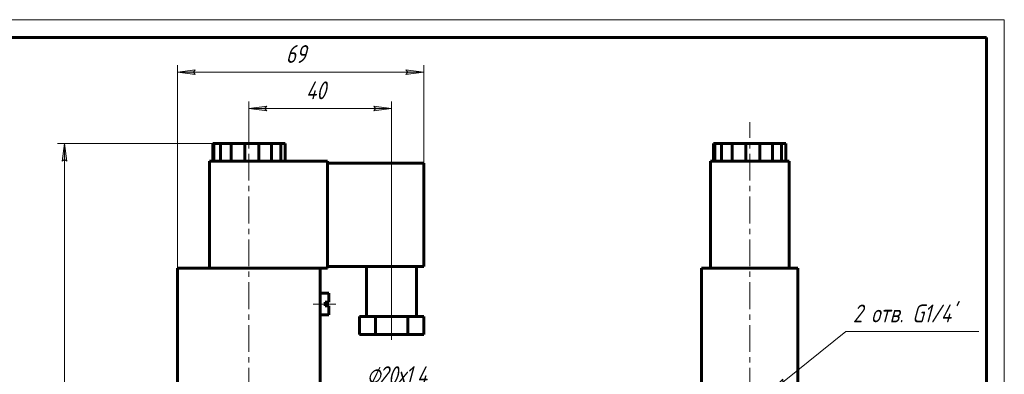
# Model space of a CAD drawing. Header units: millimetres. Extents: x 0 to 420, y 0 to 297.
# Tile 3 of 3: x 144 to 420, y 198 to 297. Entities that reach past the tile are written whole.
import ezdxf

# ---------------------------------------------------------------- set-up
doc = ezdxf.new("R2010")
doc.units = ezdxf.units.MM
for name, pattern in [('K5LT_AXLED', [12, 7.5, -1.5, 1.5, -1.5]), ('K5LT_BASIC', [0]), ('K5LT_THIN', [0])]:
    doc.linetypes.add(name, pattern=pattern)
doc.layers.add('Системный слой', color=7, linetype='Continuous')
doc.layers.add('Системный слой (1)', color=251, linetype='Continuous', true_color=0x6c6c6c)
doc.styles.add('KDIMTEXTSTYLE', font='txt', dxfattribs={"width": 0.96, "oblique": 15, "height": 5})
doc.styles.add('KTEXTSTYLE', font='txt', dxfattribs={"width": 0.96, "height": 5})
doc.dimstyles.new('KDIMSTYLE (1.00)', dxfattribs={"dimtxt": 5, "dimasz": 1, "dimexe": 2, "dimexo": 0, "dimgap": 1, "dimtad": 1, "dimtxsty": 'KDIMTEXTSTYLE', "dimsah": 1, "dimcen": 0, "dimdle": 1, "dimadec": 0, "dimazin": 0, "dimtfac": 0.667, "dimtmove": 0, "dimatfit": 3, "dimfxl": 1, "dimtvp": 1, "dimtolj": 1, "dimtzin": 0, "dimarcsym": 0})

# ---------------------------------------------------------------- blocks, each defined once
blk = doc.blocks.new('U1')
at = {"layer": 'Системный слой (1)', "color": 30, "linetype": 'K5LT_AXLED', "lineweight": 18, "true_color": 0xff8000}
for q in [(348.7, 268.26), (338.8, 167.93), (358.6, 167.93), (348.7, 67.63)]:
    blk.add_line((348.7, 167.93), q, dxfattribs=at)
blk = doc.blocks.new('U2')
at = {"layer": 'Системный слой (1)', "color": 30, "linetype": 'K5LT_AXLED', "lineweight": 18, "true_color": 0xff8000}
for q in [(348.7, 198.58), (340.55, 190.43), (356.85, 190.43), (348.7, 182.28)]:
    blk.add_line((348.7, 190.43), q, dxfattribs=at)
blk = doc.blocks.new('U3')
at = {"layer": 'Системный слой (1)'}
blk.add_hatch(color=7, dxfattribs=at).paths.add_polyline_path([(354.46, 192.59), (358.77, 195.21), (357.97, 195.41), (357.94, 196.23)])
at = {"layer": 'Системный слой (1)', "color": 7, "linetype": 'K5LT_THIN', "lineweight": 18, "true_color": 0xffffff}
for p, q in [((375.59, 209.6), (354.46, 192.59)), ((375.59, 209.6), (412.89, 209.6)), ((354.46, 192.59), (357.94, 196.23)), ((357.94, 196.23), (357.97, 195.41)), ((358.77, 195.21), (354.46, 192.59)), ((357.97, 195.41), (358.77, 195.21))]:
    blk.add_line(p, q, dxfattribs=at)
at = {"layer": 'Системный слой (1)', "color": 7, "insert": (377.59, 217.19), "char_height": 5, "attachment_point": 1, "style": 'KTEXTSTYLE'}
blk.add_mtext("\\fArial|b0|c204|p34;\\H5.0;\\W1.000;\\Q15;\\fGOST Type AU|b0|i0|c204|p34;\\Q15;\\W0.960;2 отв. G1/4'", dxfattribs=at)
blk = doc.blocks.new('U7')
at = {"layer": 'Системный слой (1)', "color": 30, "linetype": 'K5LT_AXLED', "lineweight": 18, "true_color": 0xff8000}
for q in [(208.37, 268.26), (196.37, 179.93), (220.37, 179.93), (208.37, 67.63)]:
    blk.add_line((208.37, 179.93), q, dxfattribs=at)
blk = doc.blocks.new('D3')
at = {"layer": 'Системный слой (1)'}
for points in [[(192.87, 282.3), (193.37, 282.96), (188.37, 282.3), (193.37, 281.64)], [(252.37, 281.64), (257.37, 282.3), (252.37, 282.96), (252.87, 282.3)]]:
    blk.add_hatch(color=7, dxfattribs=at).paths.add_polyline_path(points)
at = {"layer": 'Системный слой (1)', "color": 7, "linetype": 'K5LT_THIN', "lineweight": 18, "true_color": 0xffffff}
for p, q in [((188.37, 227.33), (188.37, 284.3)), ((257.37, 242.33), (257.37, 284.3)), ((188.37, 282.3), (193.37, 282.96)), ((193.37, 281.64), (188.37, 282.3)), ((193.37, 282.96), (192.87, 282.3)), ((192.87, 282.3), (193.37, 281.64)), ((252.87, 282.3), (252.37, 282.96)), ((252.37, 282.96), (257.37, 282.3)), ((257.37, 282.3), (252.37, 281.64)), ((252.37, 281.64), (252.87, 282.3))]:
    blk.add_line(p, q, dxfattribs=at)
blk.add_wipeout([(218.72, 283.3), (218.72, 290.68), (226.69, 290.68), (226.69, 283.3)]).dxf.layer = 'Системный слой (1)'
blk.add_line((188.37, 282.3), (257.37, 282.3), dxfattribs=at)
at = {"layer": 'Системный слой (1)', "color": 7, "insert": (218.72, 289.89), "char_height": 5, "attachment_point": 1, "style": 'KTEXTSTYLE'}
blk.add_mtext('\\fArial|b0|c204|p34;\\H5.0;\\W1.000;\\Q15;\\fGOST Type AU|b0|i0|c204|p34;\\Q15;\\W0.960;69', dxfattribs=at)
blk = doc.blocks.new('KDIMARROW_01')
at = {"layer": 'Системный слой'}
blk.add_hatch(color=0, dxfattribs=at).paths.add_polyline_path([(-5, -0.66), (0, 0), (-5, 0.66), (-4.5, 0)])
at = {"layer": 'Системный слой', "color": 0, "linetype": 'K5LT_THIN', "lineweight": 18}
for p, q in [((-4.5, 0), (-5, 0.66)), ((-5, 0.66), (0, 0)), ((0, 0), (-5, -0.66)), ((-5, -0.66), (-4.5, 0))]:
    blk.add_line(p, q, dxfattribs=at)
at = {"layer": 'Системный слой (1)', "color": 0, "linetype": 'K5LT_THIN', "lineweight": 18}
blk.add_line((348.7, 167.93), (347.7, 167.93), dxfattribs=at)
blk = doc.blocks.new('D4')
at = {"layer": 'Системный слой (1)'}
for points in [[(208.37, 272.11), (213.37, 272.77), (212.87, 272.11), (213.37, 271.45)], [(243.37, 271.45), (248.37, 272.11), (243.37, 272.77), (243.87, 272.11)]]:
    blk.add_hatch(color=7, dxfattribs=at).paths.add_polyline_path(points)
at = {"layer": 'Системный слой (1)', "color": 7, "linetype": 'K5LT_THIN', "lineweight": 18, "true_color": 0xffffff}
for p, q in [((208.37, 262.33), (208.37, 274.11)), ((248.37, 208.83), (248.37, 274.11)), ((208.37, 272.11), (213.37, 272.77)), ((213.37, 271.45), (208.37, 272.11)), ((213.37, 272.77), (212.87, 272.11)), ((212.87, 272.11), (213.37, 271.45)), ((243.87, 272.11), (243.37, 272.77)), ((243.37, 272.77), (248.37, 272.11)), ((248.37, 272.11), (243.37, 271.45)), ((243.37, 271.45), (243.87, 272.11))]:
    blk.add_line(p, q, dxfattribs=at)
blk.add_wipeout([(224.35, 273.11), (224.35, 280.49), (232.07, 280.49), (232.07, 273.11)]).dxf.layer = 'Системный слой (1)'
blk.add_line((208.37, 272.11), (248.37, 272.11), dxfattribs=at)
at = {"layer": 'Системный слой (1)', "color": 7, "insert": (224.35, 279.7), "char_height": 5, "attachment_point": 1, "style": 'KTEXTSTYLE'}
blk.add_mtext('\\fArial|b0|c204|p34;\\H5.0;\\W1.000;\\Q15;\\fGOST Type AU|b0|i0|c204|p34;\\Q15;\\W0.960;40', dxfattribs=at)
blk = doc.blocks.new('D8')
at = {"layer": 'Системный слой (1)'}
for points in [[(157.39, 257.33), (156.73, 262.33), (156.07, 257.33), (156.73, 257.83)], [(156.73, 73.53), (157.39, 78.53), (156.73, 78.03), (156.07, 78.53)]]:
    blk.add_hatch(color=7, dxfattribs=at).paths.add_polyline_path(points)
at = {"layer": 'Системный слой (1)', "color": 7, "linetype": 'K5LT_THIN', "lineweight": 18, "true_color": 0xffffff}
for p, q in [((207.23, 262.33), (154.73, 262.33)), ((156.07, 257.33), (156.73, 262.33)), ((156.73, 262.33), (157.39, 257.33)), ((156.73, 257.83), (156.07, 257.33)), ((157.39, 257.33), (156.73, 257.83)), ((156.73, 73.53), (156.07, 78.53)), ((156.07, 78.53), (156.73, 78.03)), ((156.73, 78.03), (157.39, 78.53)), ((157.39, 78.53), (156.73, 73.53)), ((209.21, 73.53), (154.73, 73.53))]:
    blk.add_line(p, q, dxfattribs=at)
blk.add_wipeout([(155.73, 160.67), (148.35, 160.67), (148.35, 174.61), (155.73, 174.61)]).dxf.layer = 'Системный слой (1)'
blk.add_line((156.73, 262.33), (156.73, 73.53), dxfattribs=at)
at = {"layer": 'Системный слой (1)', "color": 7, "insert": (149.14, 160.67), "char_height": 5, "attachment_point": 1, "rotation": 90, "style": 'KTEXTSTYLE'}
blk.add_mtext('\\fArial|b0|c204|p34;\\H5.0;\\W1.000;\\Q15;\\fGOST Type AU|b0|i0|c204|p34;\\Q15;\\W0.960;188,8', dxfattribs=at)
blk = doc.blocks.new('D11')
at = {"layer": 'Системный слой (1)'}
for points in [[(213.26, 181.17), (217.66, 183.63), (212.77, 182.39), (213.48, 181.97)], [(203.97, 177.46), (203.26, 177.89), (203.48, 178.69), (199.08, 176.22)]]:
    blk.add_hatch(color=7, dxfattribs=at).paths.add_polyline_path(points)
at = {"layer": 'Системный слой (1)', "color": 7, "linetype": 'K5LT_THIN', "lineweight": 18, "true_color": 0xffffff}
for p, q in [((217.66, 183.63), (239.37, 192.3)), ((199.08, 176.22), (217.66, 183.63)), ((212.77, 182.39), (217.66, 183.63)), ((213.48, 181.97), (212.77, 182.39)), ((217.66, 183.63), (213.26, 181.17)), ((213.26, 181.17), (213.48, 181.97)), ((199.08, 176.22), (203.48, 178.69)), ((203.97, 177.46), (199.08, 176.22)), ((203.48, 178.69), (203.26, 177.89)), ((203.26, 177.89), (203.97, 177.46))]:
    blk.add_line(p, q, dxfattribs=at)
blk.add_wipeout([(241.37, 183.92), (241.37, 200.68), (261.02, 200.68), (261.02, 183.92)]).dxf.layer = 'Системный слой (1)'
blk.add_line((239.37, 192.3), (263.84, 192.3), dxfattribs=at)
at = {"layer": 'Системный слой (1)', "color": 7, "char_height": 5, "attachment_point": 1, "style": 'KTEXTSTYLE'}
for s, insert in [('\\fArial|b0|c204|p34;\\H5.0;\\W1.000;\\Q15;\\fGOST Type AU|b0|i0|c204|p34;\\Q15;\\W0.960;⌀', (241.37, 199.89)), ('\\fArial|b0|c204|p34;\\H5.0;\\W1.000;\\Q15;\\fGOST Type AU|b0|i0|c204|p34;\\Q15;\\W0.960;20х1,4', (244.68, 199.89)), ('\\fArial|b0|c204|p34;\\H5.0;\\W1.000;\\Q15;\\fGOST Type AU|b0|i0|c204|p34;\\Q15;\\W0.960;2 отв.', (241.37, 190.5))]:
    blk.add_mtext(s, dxfattribs=dict(at, insert=insert))
blk = doc.blocks.new('U11')
at = {"color": 7, "linetype": 'K5LT_THIN', "lineweight": 18, "true_color": 0xffffff}
for p, q in [((0, 297), (420, 297)), ((420, 297), (420, 0))]:
    blk.add_line(p, q, dxfattribs=at)
at = {"color": 143, "linetype": 'K5LT_BASIC', "lineweight": 60, "true_color": 0x33acca}
for p, q in [((20, 292), (415, 292)), ((415, 292), (415, 5))]:
    blk.add_line(p, q, dxfattribs=at)

msp = doc.modelspace()

# ---------------------------------------------------------------- linework, layer by layer
at = {"layer": 'Системный слой (1)', "color": 143, "linetype": 'K5LT_BASIC', "lineweight": 60, "true_color": 0x33acca}
for p, q in [((198.236, 262.328), (198.572, 262.328)), ((198.236, 257.328), (198.236, 262.328)), ((198.572, 262.328), (200.4, 262.328)), ((198.572, 257.328), (198.572, 262.328)), ((200.4, 257.328), (200.4, 262.328)), ((200.4, 262.328), (203.44, 262.328)), ((203.44, 262.328), (207.231, 262.328)), ((203.44, 257.328), (203.44, 262.328)), ((207.231, 262.328), (211.195, 262.328)), ((207.231, 257.328), (207.231, 262.328)), ((211.195, 262.328), (214.729, 262.328)), ((211.195, 257.328), (211.195, 262.328)), ((214.729, 262.328), (217.294, 262.328)), ((214.729, 257.328), (214.729, 262.328)), ((217.294, 262.328), (218.501, 262.328)), ((217.294, 257.328), (217.294, 262.328)), ((218.501, 257.328), (218.501, 262.328)), ((338.572, 262.328), (338.908, 262.328)), ((338.572, 257.328), (338.572, 262.328)), ((338.908, 262.328), (340.735, 262.328)), ((338.908, 257.328), (338.908, 262.328)), ((340.735, 262.328), (343.776, 262.328)), ((340.735, 257.328), (340.735, 262.328)), ((343.776, 262.328), (347.567, 262.328)), ((343.776, 257.328), (343.776, 262.328)), ((347.567, 262.328), (351.531, 262.328)), ((347.567, 257.328), (347.567, 262.328)), ((351.531, 262.328), (355.065, 262.328)), ((351.531, 257.328), (351.531, 262.328)), ((355.065, 257.328), (355.065, 262.328)), ((355.065, 262.328), (357.63, 262.328)), ((357.63, 262.328), (358.836, 262.328)), ((357.63, 257.328), (357.63, 262.328)), ((358.836, 257.328), (358.836, 262.328)), ((197.368, 227.328), (197.368, 257.328)), ((197.368, 257.328), (230.368, 257.328)), ((230.368, 227.328), (230.368, 257.328)), ((230.368, 256.828), (257.368, 256.828)), ((257.368, 256.828), (257.368, 227.828)), ((337.704, 257.328), (359.704, 257.328)), ((337.704, 227.328), (337.704, 257.328)), ((359.704, 227.328), (359.704, 257.328)), ((228.368, 227.328), (188.368, 227.328)), ((188.368, 227.328), (188.368, 108.528)), ((228.368, 227.328), (228.368, 108.528)), ((228.368, 227.328), (230.368, 227.328)), ((230.368, 227.828), (257.368, 227.828)), ((241.368, 227.828), (241.368, 213.828)), ((255.368, 227.828), (255.368, 213.828)), ((335.204, 227.328), (335.204, 184.428)), ((362.204, 227.328), (335.204, 227.328)), ((362.204, 227.328), (362.204, 108.528)), ((228.368, 220.328), (230.768, 220.328)), ((230.768, 220.328), (230.768, 217.828)), ((229.768, 217.828), (229.768, 216.828)), ((229.768, 217.828), (230.768, 217.828)), ((229.768, 216.828), (230.768, 216.828)), ((230.768, 216.828), (230.768, 214.328)), ((228.368, 214.328), (230.768, 214.328)), ((243.868, 213.828), (239.368, 213.828)), ((239.368, 213.828), (239.368, 208.828)), ((252.868, 213.828), (243.868, 213.828)), ((243.868, 213.828), (243.868, 208.828)), ((257.368, 213.828), (252.868, 213.828)), ((252.868, 213.828), (252.868, 208.828)), ((257.368, 213.828), (257.368, 208.828)), ((243.868, 208.828), (239.368, 208.828)), ((252.868, 208.828), (243.868, 208.828)), ((257.368, 208.828), (252.868, 208.828))]:
    msp.add_line(p, q, dxfattribs=at)
at = {"layer": 'Системный слой (1)', "color": 30, "linetype": 'K5LT_AXLED', "lineweight": 18, "true_color": 0xff8000}
for p, q in [((248.368, 229.828), (248.368, 206.828)), ((226.368, 217.328), (232.768, 217.328))]:
    msp.add_line(p, q, dxfattribs=at)

# ---------------------------------------------------------------- block references
at = {"layer": 'Системный слой (1)'}
for name in ['U7', 'U1', 'U3', 'U2']:
    msp.add_blockref(name, (0, 0), dxfattribs=at)

# ---------------------------------------------------------------- next in the draw order: dimensions: what is measured, and where the dimension line sits
at = {"layer": 'Системный слой (1)', "color": 7}
dim = msp.add_linear_dim(base=(188.368, 282.301), p1=(257.368, 242.328), p2=(188.368, 227.328), dimstyle='KDIMSTYLE (1.00)', override={"dimexo": 0, "dimpost": '\\fGOST Type AU|b0|c204|p34;\\H5.0;\\W0.960;\\Q15;<>', "dimblk1": 'KDIMARROW_01', "dimblk2": 'KDIMARROW_01', "dimse1": 0, "dimse2": 0, "dimclrt": 7, "dimtol": 1, "dimtp": 0, "dimtm": 0, "dimtdec": 5, "dimtolj": 1}, dxfattribs=at)
dim.commit()
dim.dimension.update_dxf_attribs({"geometry": 'D3', "text_midpoint": (222.868, 282.301), "dimtype": 160})

# ---------------------------------------------------------------- next in the draw order: dimensions: what is measured, and where the dimension line sits
dim = msp.add_linear_dim(base=(208.368, 272.11), p1=(248.368, 208.828), p2=(208.368, 262.328), dimstyle='KDIMSTYLE (1.00)', override={"dimexo": 0, "dimpost": '\\fGOST Type AU|b0|c204|p34;\\H5.0;\\W0.960;\\Q15;<>', "dimblk1": 'KDIMARROW_01', "dimblk2": 'KDIMARROW_01', "dimse1": 0, "dimse2": 0, "dimclrt": 7, "dimtol": 1, "dimtp": 0, "dimtm": 0, "dimtdec": 5, "dimtolj": 1}, dxfattribs=at)
dim.commit()
dim.dimension.update_dxf_attribs({"geometry": 'D4', "text_midpoint": (228.368, 272.11), "dimtype": 160})

# ---------------------------------------------------------------- next in the draw order: dimensions: what is measured, and where the dimension line sits
dim = msp.add_linear_dim(base=(156.73, 262.328), p1=(209.213, 73.528), p2=(207.231, 262.328), angle=90, dimstyle='KDIMSTYLE (1.00)', override={"dimexo": 0, "dimpost": '\\fGOST Type AU|b0|c204|p34;\\H5.0;\\W0.960;\\Q15;<>', "dimblk1": 'KDIMARROW_01', "dimblk2": 'KDIMARROW_01', "dimse1": 0, "dimse2": 0, "dimclrt": 7, "dimtol": 1, "dimtp": 0, "dimtm": 0, "dimtdec": 5, "dimtolj": 1}, dxfattribs=at)
dim.commit()
dim.dimension.update_dxf_attribs({"geometry": 'D8', "text_midpoint": (156.73, 167.928), "dimtype": 160})

# ---------------------------------------------------------------- next in the draw order: dimensions: what is measured, and where the dimension line sits
dim = msp.add_diameter_dim_2p(p1=(199.08, 176.222), p2=(217.656, 183.634), dimstyle='KDIMSTYLE (1.00)', override={"dimtih": 1, "dimtoh": 1, "dimpost": '\\fGOST Type AU|b0|c204|p34;\\H5.0;\\W0.960;\\Q15;<>\\fGOST Type AU|b0|c204|p34;\\H5.0;\\W0.960;\\Q15;\\fGOST Type AU|b0|i0|c204|p34;\\Q15;х1,4\\X\\fGOST Type AU|b0|c204|p34;\\H5.0;\\W0.960;\\Q15;\\fGOST Type AU|b0|i0|c204|p34;\\Q15;2 отв.', "dimblk1": 'KDIMARROW_01', "dimblk2": 'KDIMARROW_01', "dimclrt": 7, "dimtol": 1, "dimtp": 0, "dimtm": 0, "dimtdec": 5, "dimtmove": 1, "dimatfit": 2, "dimtolj": 1}, dxfattribs=at)
dim.commit()
dim.dimension.update_dxf_attribs({"geometry": 'D11', "text_midpoint": (241.368, 192.298)})

# ---------------------------------------------------------------- next in the draw order: block references
msp.add_blockref('U11', (0, 0))

doc.saveas('drawing.dxf')
